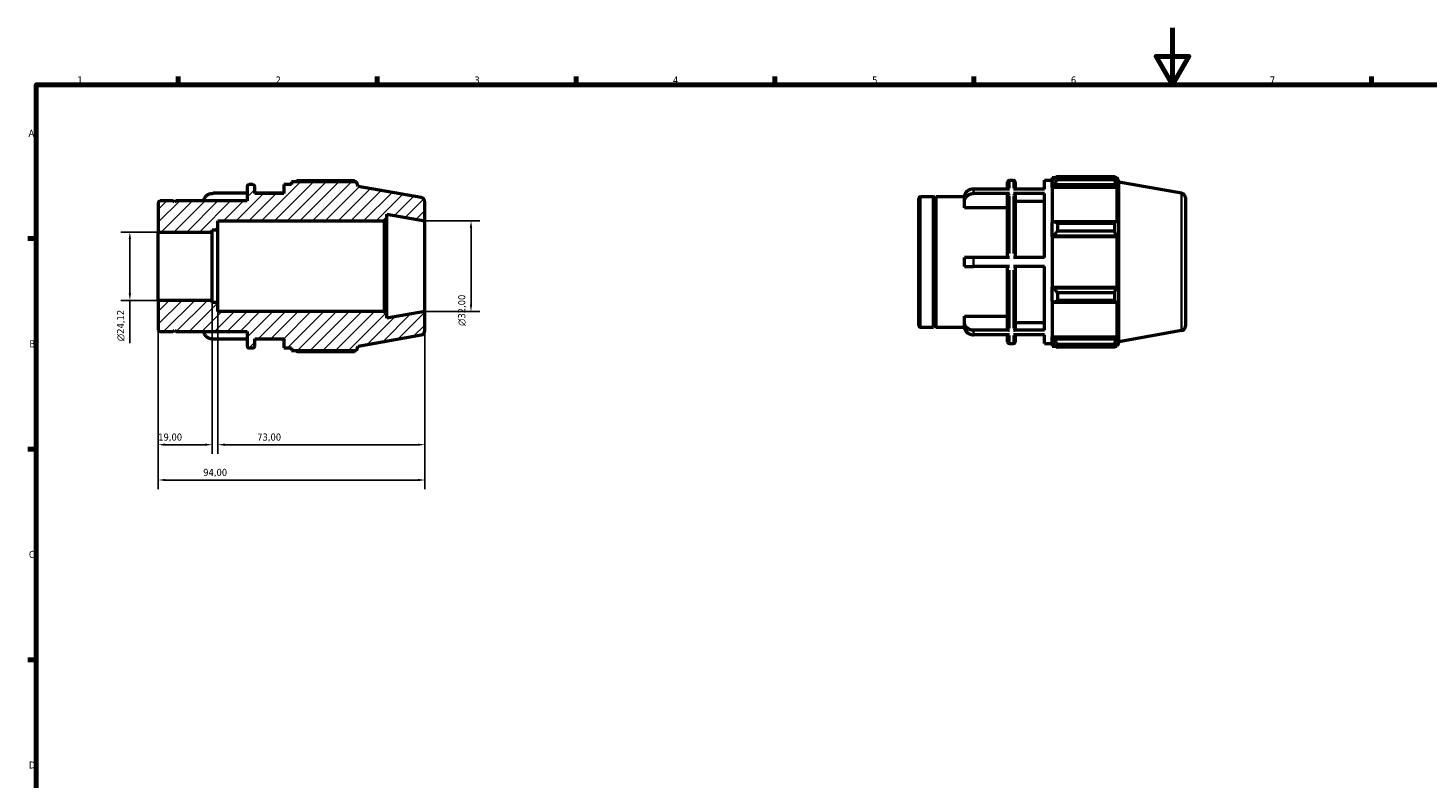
# Model space of a CAD drawing. Header units: millimetres. Extents: x 0 to 931, y 0 to 632.
# Tile 2 of 4: x 17 to 511, y 330 to 594. Entities that reach past the tile are written whole.
import ezdxf

# ---------------------------------------------------------------- set-up
doc = ezdxf.new("R2010")
doc.units = ezdxf.units.MM
for name, color, linetype, lineweight in [('Border (ISO)', 7, 'Continuous', 70), ('Dimension (ISO)', 7, 'Continuous', 25), ('Hatch (ISO)', 7, 'Continuous', 18), ('Visible (ISO)', 7, 'Continuous', 50), ('Visible Narrow (ISO)', 7, 'Continuous', 35)]:
    doc.layers.add(name, color=color, linetype=linetype, lineweight=lineweight)
doc.styles.add('Note Text (ISO)', font='tahoma.ttf')
doc.dimstyles.new('Default (ISO)', dxfattribs={"dimtxt": 2.5, "dimasz": 2.5, "dimexe": 3.175, "dimexo": 0, "dimgap": 0.762, "dimtad": 1, "dimrnd": 1e-08, "dimzin": 0, "dimtxsty": 'Note Text (ISO)', "dimcen": 0.09, "dimdle": 10, "dimclrd": 256, "dimclre": 256, "dimclrt": 232, "dimazin": 0, "dimtfac": 1.40208, "dimtmove": 0, "dimatfit": 3, "dimfxl": 1, "dimtolj": 1, "dimtzin": 0, "dimlwd": -1, "dimlwe": -1, "dimarcsym": 0})

# ---------------------------------------------------------------- blocks, each defined once
blk = doc.blocks.new('Borders Default Border')
at = {"layer": 'Border (ISO)'}
for p, q in [((70.08, 574), (70.08, 576.9)), ((140.17, 574), (140.17, 576.9)), ((210.25, 574), (210.25, 576.9)), ((280.33, 574), (280.33, 576.9)), ((350.42, 574), (350.42, 576.9)), ((490.58, 574), (490.58, 576.9)), ((20, 519.75), (17.1, 519.75)), ((20, 445.5), (17.1, 445.5)), ((20, 371.25), (17.1, 371.25))]:
    blk.add_line(p, q, dxfattribs=at)
at = {"layer": 'Border (ISO)', "flags": 128}
for points in [[(420.5, 594), (420.5, 574), (414.73, 584), (426.27, 584), (420.5, 574)], [(20, 20), (20, 574), (821, 574), (821, 20), (20, 20)]]:
    blk.add_lwpolyline(points, dxfattribs=at)
at = {"layer": 'Border (ISO)', "color": 232, "true_color": 0xca0064, "char_height": 2.5, "attachment_point": 7, "style": 'Note Text (ISO)'}
for s, insert in [('1', (34.48, 574.4)), ('2', (104.37, 574.4)), ('3', (174.43, 574.35)), ('4', (244.42, 574.4)), ('5', (314.64, 574.35)), ('6', (384.66, 574.35)), ('7', (454.77, 574.4)), ('A', (17.29, 555.62)), ('B', (17.59, 481.37)), ('C', (17.43, 407.08)), ('D', (17.43, 332.88))]:
    blk.add_mtext(s, dxfattribs=dict(at, insert=insert))
blk = doc.blocks.new('*D8')
at = {"layer": 'Defpoints', "color": 0, "transparency": 16777216}
for p in [(63, 497.94), (157, 494), (63, 434.62)]:
    blk.add_point(p, dxfattribs=at)
at = {"layer": 'Dimension (ISO)', "transparency": 16777216}
for p, q in [((63, 497.94), (63, 431.44)), ((157, 494), (157, 431.44)), ((154.5, 434.62), (65.5, 434.62))]:
    blk.add_line(p, q, dxfattribs=at)
for points in [[(65.5, 435.04), (65.5, 434.2), (63, 434.62)], [(154.5, 435.04), (154.5, 434.2), (157, 434.62)]]:
    blk.add_solid(points, dxfattribs=at)
at = {"layer": 'Dimension (ISO)', "color": 232, "true_color": 0xca0064, "transparency": 16777216, "insert": (78.85, 438.55), "char_height": 2.5, "attachment_point": 1, "style": 'Note Text (ISO)'}
blk.add_mtext('\\A1;94,00', dxfattribs=at)
blk = doc.blocks.new('*D9')
at = {"layer": 'Defpoints', "color": 0, "transparency": 16777216}
for p in [(84, 497.2), (157, 494), (84, 447.07)]:
    blk.add_point(p, dxfattribs=at)
at = {"layer": 'Dimension (ISO)', "transparency": 16777216}
for p, q in [((84, 497.2), (84, 443.9)), ((157, 494), (157, 443.9)), ((154.5, 447.07), (86.5, 447.07))]:
    blk.add_line(p, q, dxfattribs=at)
for points in [[(86.5, 447.49), (86.5, 446.66), (84, 447.07)], [(154.5, 447.49), (154.5, 446.66), (157, 447.07)]]:
    blk.add_solid(points, dxfattribs=at)
at = {"layer": 'Dimension (ISO)', "color": 232, "true_color": 0xca0064, "transparency": 16777216, "insert": (97.88, 451.01), "char_height": 2.5, "attachment_point": 1, "style": 'Note Text (ISO)'}
blk.add_mtext('\\A1;73,00', dxfattribs=at)
blk = doc.blocks.new('*D10')
at = {"layer": 'Defpoints', "color": 0, "transparency": 16777216}
for p in [(63, 497.94), (82, 497.2), (63, 447.07)]:
    blk.add_point(p, dxfattribs=at)
at = {"layer": 'Dimension (ISO)', "transparency": 16777216}
for p, q in [((63, 497.94), (63, 443.9)), ((82, 497.2), (82, 443.9)), ((79.5, 447.07), (65.5, 447.07))]:
    blk.add_line(p, q, dxfattribs=at)
for points in [[(65.5, 447.49), (65.5, 446.66), (63, 447.07)], [(79.5, 447.49), (79.5, 446.66), (82, 447.07)]]:
    blk.add_solid(points, dxfattribs=at)
at = {"layer": 'Dimension (ISO)', "color": 232, "true_color": 0xca0064, "transparency": 16777216, "insert": (62.98, 451.01), "char_height": 2.5, "attachment_point": 1, "style": 'Note Text (ISO)'}
blk.add_mtext('\\A1;19,00', dxfattribs=at)
blk = doc.blocks.new('*D11')
at = {"layer": 'Defpoints', "color": 0, "transparency": 16777216}
for p in [(157, 526), (157, 494), (173.24, 494)]:
    blk.add_point(p, dxfattribs=at)
at = {"layer": 'Dimension (ISO)', "transparency": 16777216}
for p, q in [((157, 526), (176.41, 526)), ((173.24, 523.5), (173.24, 496.5)), ((157, 494), (176.41, 494))]:
    blk.add_line(p, q, dxfattribs=at)
for points in [[(172.82, 523.5), (173.66, 523.5), (173.24, 526)], [(172.82, 496.5), (173.66, 496.5), (173.24, 494)]]:
    blk.add_solid(points, dxfattribs=at)
at = {"layer": 'Dimension (ISO)', "color": 232, "true_color": 0xca0064, "transparency": 16777216, "insert": (168.71, 488.94), "char_height": 2.5, "attachment_point": 1, "rotation": 90, "style": 'Note Text (ISO)'}
blk.add_mtext('\\A1;\\fAIGDT|b0|i0;\\H2.5000;\\ln\\fTahoma|b0|i0;\\H2.5000;32,00', dxfattribs=at)
blk = doc.blocks.new('*D12')
at = {"layer": 'Defpoints', "color": 0, "transparency": 16777216}
for p in [(63, 522.06), (53, 497.94), (63, 497.94)]:
    blk.add_point(p, dxfattribs=at)
at = {"layer": 'Dimension (ISO)', "transparency": 16777216}
for p, q in [((63, 522.06), (49.83, 522.06)), ((53, 519.56), (53, 500.44)), ((63, 497.94), (49.83, 497.94)), ((53, 497.94), (53, 482.82))]:
    blk.add_line(p, q, dxfattribs=at)
for points in [[(52.58, 519.56), (53.42, 519.56), (53, 522.06)], [(52.58, 500.44), (53.42, 500.44), (53, 497.94)]]:
    blk.add_solid(points, dxfattribs=at)
at = {"layer": 'Dimension (ISO)', "color": 232, "true_color": 0xca0064, "transparency": 16777216, "insert": (48.48, 483.58), "char_height": 2.5, "attachment_point": 1, "rotation": 90, "style": 'Note Text (ISO)'}
blk.add_mtext('\\A1;\\fAIGDT|b0|i0;\\H2.5000;\\ln\\fTahoma|b0|i0;\\H2.5000;24,12', dxfattribs=at)

msp = doc.modelspace()

# ---------------------------------------------------------------- hatches: boundary and pattern name
at = {"layer": 'Hatch (ISO)'}
h = msp.add_hatch(dxfattribs=at)
h.set_pattern_fill('ANSI31', color=256, scale=25.4, style=0)
h.set_pattern_definition([(45, (0, 0), (-2.245064, 2.245064), [])])
edge = h.paths.add_edge_path()
edge.add_ellipse((155.4, 487.343), major_axis=(0.278, -1.576), ratio=1, start_angle=0, end_angle=80)
edge.add_line((157, 487.343), (157, 494))
edge.add_line((157, 494), (143.571, 491.632))
edge.add_line((143.571, 491.632), (143.571, 493.04))
edge.add_line((143.571, 493.04), (142.611, 494))
edge.add_line((142.611, 494), (84, 494))
edge.add_line((84, 494), (84, 497.2))
edge.add_line((84, 497.2), (82, 497.2))
edge.add_line((82, 497.2), (82, 497.942))
edge.add_line((82, 497.942), (63, 497.942))
edge.add_line((63, 497.942), (63, 487.6))
edge.add_ellipse((63.64, 487.6), major_axis=(-0.64, 0), ratio=1, start_angle=0, end_angle=90)
edge.add_line((63.64, 486.96), (68.2, 486.96))
edge.add_line((68.2, 486.96), (68.7, 487.46))
edge.add_line((68.7, 487.46), (69.2, 486.96))
edge.add_line((69.2, 486.96), (94.333, 486.96))
edge.add_line((94.333, 486.96), (94.333, 481.84))
edge.add_ellipse((94.973, 481.84), major_axis=(-0.64, 0), ratio=1, start_angle=0, end_angle=90)
edge.add_line((94.973, 481.2), (96.379, 481.2))
edge.add_ellipse((96.379, 481.84), major_axis=(0, -0.64), ratio=1, start_angle=0, end_angle=90)
edge.add_line((97.019, 481.84), (97.019, 484.4))
edge.add_line((97.019, 484.4), (107.314, 484.4))
edge.add_line((107.314, 484.4), (107.314, 481.2))
edge.add_line((107.314, 481.2), (110, 481.2))
edge.add_line((110, 481.2), (110, 480.24))
edge.add_line((110, 480.24), (132.912, 480.24))
edge.add_line((132.912, 480.24), (133.5, 481.856))
edge.add_line((133.5, 481.856), (155.678, 485.767))
edge = h.paths.add_edge_path()
edge.add_ellipse((155.4, 532.657), major_axis=(1.6, 0), ratio=1, start_angle=0, end_angle=80)
edge.add_line((155.678, 534.233), (133.5, 538.144))
edge.add_line((133.5, 538.144), (132.912, 539.76))
edge.add_line((132.912, 539.76), (110, 539.76))
edge.add_line((110, 539.76), (110, 538.8))
edge.add_line((110, 538.8), (107.314, 538.8))
edge.add_line((107.314, 538.8), (107.314, 535.6))
edge.add_line((107.314, 535.6), (97.019, 535.6))
edge.add_line((97.019, 535.6), (97.019, 538.16))
edge.add_ellipse((96.379, 538.16), major_axis=(0.64, 0), ratio=1, start_angle=0, end_angle=90)
edge.add_line((96.379, 538.8), (94.973, 538.8))
edge.add_ellipse((94.973, 538.16), major_axis=(0, 0.64), ratio=1, start_angle=0, end_angle=90)
edge.add_line((94.333, 538.16), (94.333, 533.04))
edge.add_line((94.333, 533.04), (69.2, 533.04))
edge.add_line((69.2, 533.04), (68.7, 532.54))
edge.add_line((68.7, 532.54), (68.2, 533.04))
edge.add_line((68.2, 533.04), (63.64, 533.04))
edge.add_ellipse((63.64, 532.4), major_axis=(0, 0.64), ratio=1, start_angle=0, end_angle=90)
edge.add_line((63, 532.4), (63, 522.058))
edge.add_line((63, 522.058), (82, 522.058))
edge.add_line((82, 522.058), (82, 522.8))
edge.add_line((82, 522.8), (84, 522.8))
edge.add_line((84, 522.8), (84, 526))
edge.add_line((84, 526), (142.611, 526))
edge.add_line((142.611, 526), (143.571, 526.96))
edge.add_line((143.571, 526.96), (143.571, 528.368))
edge.add_line((143.571, 528.368), (157, 526))
edge.add_line((157, 526), (157, 532.657))

# ---------------------------------------------------------------- linework, layer by layer
at = {"layer": 'Visible (ISO)'}
for p, q in [((94.333, 538.16), (94.333, 533.04)), ((96.379, 538.8), (94.973, 538.8)), ((97.019, 535.6), (97.019, 538.16)), ((110, 538.8), (107.314, 538.8)), ((107.314, 538.8), (107.314, 535.6)), ((132.912, 539.76), (110, 539.76)), ((110, 539.76), (110, 538.8)), ((132.096, 540.11), (111.92, 540.11)), ((133.5, 538.144), (132.912, 539.76)), ((155.678, 534.233), (133.5, 538.144)), ((362.365, 537.223), (362.365, 539.68)), ((363.005, 540.32), (364.41, 540.32)), ((365.05, 539.68), (365.05, 537.223)), ((375.346, 537.223), (375.346, 540.32)), ((375.346, 540.32), (378.031, 540.32)), ((378.031, 541.28), (378.031, 540.208)), ((378.031, 541.28), (379.394, 541.28)), ((378.671, 540.818), (378.031, 540.208)), ((378.031, 538.201), (378.031, 540.208)), ((378.031, 538.201), (378.671, 538.769)), ((378.031, 537.917), (378.031, 538.201)), ((378.031, 537.917), (378.031, 525.409)), ((378.031, 537.917), (400.943, 537.917)), ((378.671, 538.769), (400.594, 538.769)), ((379.951, 541.629), (379.951, 540.472)), ((379.951, 541.629), (400.128, 541.629)), ((400.128, 540.472), (379.951, 540.472)), ((400.128, 540.472), (400.128, 541.629)), ((400.331, 541.28), (400.943, 541.28)), ((400.943, 539.902), (400.594, 540.818)), ((400.594, 538.769), (400.943, 537.917)), ((401.531, 539.663), (400.943, 541.28)), ((400.943, 539.902), (400.943, 541.28)), ((400.943, 525.261), (400.943, 537.917)), ((401.531, 483.376), (401.531, 539.663)), ((423.709, 535.753), (401.531, 539.663)), ((68.2, 533.04), (63.64, 533.04)), ((68.7, 532.54), (68.2, 533.04)), ((69.2, 533.04), (68.7, 532.54)), ((94.333, 533.04), (69.2, 533.04)), ((94.333, 535.703), (82.314, 535.703)), ((107.314, 535.703), (97.019, 535.703)), ((107.314, 535.6), (97.019, 535.6)), ((331.031, 489.12), (331.031, 533.92)), ((331.671, 534.56), (336.231, 534.56)), ((336.231, 488.48), (336.231, 534.56)), ((336.731, 534.06), (336.231, 534.56)), ((336.731, 534.06), (337.231, 534.56)), ((336.731, 488.98), (336.731, 534.06)), ((337.231, 488.48), (337.231, 534.56)), ((337.231, 534.56), (347.148, 534.56)), ((347.146, 532.847), (347.146, 534.447)), ((363.005, 537.223), (350.346, 537.223)), ((363.005, 535.623), (350.346, 535.623)), ((362.365, 513.12), (362.365, 535.068)), ((375.346, 537.223), (364.41, 537.223)), ((375.346, 535.623), (364.41, 535.623)), ((365.05, 535.068), (365.05, 513.12)), ((375.346, 513.12), (375.346, 535.623)), ((425.031, 534.177), (425.031, 488.862)), ((63, 532.4), (63, 522.058)), ((143.571, 526.96), (143.571, 528.368)), ((143.571, 528.368), (157, 526)), ((157, 526), (157, 532.657)), ((347.146, 530.625), (347.146, 532.847)), ((362.365, 530.625), (347.146, 530.625)), ((375.346, 532.847), (365.05, 532.847)), ((84, 522.8), (84, 526)), ((84, 526), (142.611, 526)), ((142.611, 526), (143.571, 526.96)), ((142.611, 526), (142.611, 494)), ((143.571, 493.04), (143.571, 526.96)), ((157, 494), (157, 526)), ((378.671, 525.705), (378.031, 525.409)), ((378.031, 520.565), (378.031, 525.409)), ((400.594, 525.705), (378.671, 525.705)), ((379.951, 525.149), (379.951, 522.355)), ((379.951, 525.149), (400.128, 525.149)), ((400.128, 522.355), (400.128, 525.149)), ((400.943, 525.261), (400.594, 525.705)), ((63, 522.058), (82, 522.058)), ((63, 497.942), (63, 522.058)), ((82, 522.058), (82, 522.8)), ((82, 522.8), (84, 522.8)), ((82, 497.942), (82, 522.058)), ((84, 497.2), (84, 522.8)), ((378.031, 520.565), (378.671, 520.757)), ((378.031, 520.469), (378.031, 520.565)), ((378.031, 520.469), (378.031, 502.571)), ((378.031, 520.469), (400.943, 520.469)), ((378.671, 520.757), (400.594, 520.757)), ((400.128, 522.355), (379.951, 522.355)), ((400.594, 520.757), (400.943, 520.469)), ((400.943, 502.571), (400.943, 520.469)), ((347.146, 509.92), (347.146, 513.12)), ((363.005, 513.12), (350.346, 513.12)), ((363.005, 509.92), (350.346, 509.92)), ((362.365, 487.972), (362.365, 509.92)), ((375.346, 513.12), (364.41, 513.12)), ((375.346, 509.92), (364.41, 509.92)), ((365.05, 509.92), (365.05, 487.972)), ((375.346, 487.417), (375.346, 509.92)), ((378.031, 502.475), (378.031, 502.571)), ((378.031, 502.571), (400.943, 502.571)), ((378.031, 497.63), (378.031, 502.475)), ((378.671, 502.282), (378.031, 502.475)), ((400.594, 502.282), (378.671, 502.282)), ((379.951, 500.684), (379.951, 497.891)), ((379.951, 500.684), (400.128, 500.684)), ((400.128, 497.891), (400.128, 500.684)), ((400.943, 502.571), (400.594, 502.282)), ((82, 497.942), (63, 497.942)), ((63, 497.942), (63, 487.6)), ((82, 497.2), (82, 497.942)), ((84, 497.2), (82, 497.2)), ((84, 494), (84, 497.2)), ((142.611, 494), (84, 494)), ((143.571, 493.04), (142.611, 494)), ((157, 494), (143.571, 491.632)), ((157, 487.343), (157, 494)), ((378.031, 497.63), (378.671, 497.335)), ((378.031, 497.63), (378.031, 485.122)), ((378.671, 497.335), (400.594, 497.335)), ((400.128, 497.891), (379.951, 497.891)), ((400.594, 497.335), (400.943, 497.778)), ((400.943, 485.122), (400.943, 497.778)), ((143.571, 491.632), (143.571, 493.04)), ((336.731, 488.98), (336.231, 488.48)), ((336.731, 488.98), (337.231, 488.48)), ((347.146, 490.193), (347.146, 492.415)), ((347.146, 492.415), (362.365, 492.415)), ((347.146, 488.593), (347.146, 490.193)), ((365.05, 490.193), (375.346, 490.193)), ((63.64, 486.96), (68.2, 486.96)), ((68.2, 486.96), (68.7, 487.46)), ((68.7, 487.46), (69.2, 486.96)), ((69.2, 486.96), (94.333, 486.96)), ((94.333, 484.297), (82.314, 484.297)), ((94.333, 486.96), (94.333, 481.84)), ((97.019, 481.84), (97.019, 484.4)), ((97.019, 484.4), (107.314, 484.4)), ((107.314, 484.297), (97.019, 484.297)), ((107.314, 484.4), (107.314, 481.2)), ((133.5, 481.856), (155.678, 485.767)), ((331.671, 488.48), (336.231, 488.48)), ((337.231, 488.48), (347.148, 488.48)), ((363.005, 487.417), (350.346, 487.417)), ((363.005, 485.817), (350.346, 485.817)), ((362.365, 483.36), (362.365, 485.817)), ((375.346, 487.417), (364.41, 487.417)), ((375.346, 485.817), (364.41, 485.817)), ((365.05, 485.817), (365.05, 483.36)), ((375.346, 482.72), (375.346, 485.817)), ((378.031, 484.838), (378.031, 485.122)), ((378.031, 485.122), (400.943, 485.122)), ((378.031, 482.832), (378.031, 484.838)), ((378.671, 484.271), (378.031, 484.838)), ((400.594, 484.271), (378.671, 484.271)), ((400.943, 485.122), (400.594, 484.271)), ((423.709, 487.287), (401.531, 483.376)), ((94.973, 481.2), (96.379, 481.2)), ((107.314, 481.2), (110, 481.2)), ((110, 481.2), (110, 480.24)), ((110, 480.24), (132.912, 480.24)), ((111.92, 479.89), (132.096, 479.89)), ((132.912, 480.24), (133.5, 481.856)), ((363.005, 482.72), (364.41, 482.72)), ((375.346, 482.72), (378.031, 482.72)), ((378.031, 482.832), (378.671, 482.222)), ((378.031, 482.832), (378.031, 481.76)), ((378.031, 481.76), (379.394, 481.76)), ((379.951, 482.567), (379.951, 481.41)), ((379.951, 482.567), (400.128, 482.567)), ((400.128, 481.41), (379.951, 481.41)), ((400.128, 481.41), (400.128, 482.567)), ((400.331, 481.76), (400.943, 481.76)), ((400.594, 482.222), (400.943, 483.137)), ((401.531, 483.376), (400.943, 481.76)), ((400.943, 481.76), (400.943, 483.137))]:
    msp.add_line(p, q, dxfattribs=at)
for centre, radius, start, end in [((94.973, 538.16), 0.64, 90, 180), ((96.379, 538.16), 0.64, 0, 90), ((363.005, 539.68), 0.64, 90, 180), ((364.41, 539.68), 0.64, 0, 90), ((63.64, 532.4), 0.64, 90, 180), ((155.4, 532.657), 1.6, 0, 80), ((331.671, 533.92), 0.64, 90, 180), ((423.431, 534.177), 1.6, 0, 80), ((331.671, 489.12), 0.64, 180, 270), ((423.431, 488.862), 1.6, 280, 0), ((63.64, 487.6), 0.64, 180, 270), ((155.4, 487.343), 1.6, 280, 0), ((94.973, 481.84), 0.64, 180, 270), ((96.379, 481.84), 0.64, 270, 0), ((363.005, 483.36), 0.64, 180, 270), ((364.41, 483.36), 0.64, 270, 0)]:
    msp.add_arc(centre, radius, start, end, dxfattribs=at)
for points, weights in [([(111.362, 539.76), (111.636, 539.933), (111.92, 540.11)], [1.009797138, 1.01150518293, 1.01306600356]), ([(132.299, 539.76), (132.2, 539.933), (132.096, 540.11)], [1.00100217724, 1.00057508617, 1]), ([(379.951, 541.629), (379.286, 541.215), (378.671, 540.818)], [1.01306600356, 1.00940983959, 1.00494583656]), ([(378.671, 538.769), (379.286, 539.603), (379.951, 540.472)], [1.00494583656, 1.00940983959, 1.01306600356]), ([(400.128, 541.629), (400.37, 541.215), (400.594, 540.818)], [1, 1.00135096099, 1.00188521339]), ([(400.594, 538.769), (400.37, 539.603), (400.128, 540.472)], [1.00188521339, 1.00135096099, 1]), ([(379.951, 525.149), (379.286, 525.432), (378.671, 525.705)], [1.01306600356, 1.00940983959, 1.00494583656]), ([(400.128, 525.149), (400.37, 525.432), (400.594, 525.705)], [1, 1.00135096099, 1.00188521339]), ([(378.671, 520.757), (379.286, 521.54), (379.951, 522.355)], [1.00494583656, 1.00940983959, 1.01306600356]), ([(400.594, 520.757), (400.37, 521.54), (400.128, 522.355)], [1.00188521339, 1.00135096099, 1]), ([(379.951, 500.684), (379.286, 501.5), (378.671, 502.282)], [1.01306600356, 1.00940983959, 1.00494583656]), ([(400.128, 500.684), (400.37, 501.5), (400.594, 502.282)], [1, 1.00135096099, 1.00188521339]), ([(378.671, 497.335), (379.286, 497.607), (379.951, 497.891)], [1.00494583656, 1.00940983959, 1.01306600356]), ([(400.594, 497.335), (400.37, 497.607), (400.128, 497.891)], [1.00188521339, 1.00135096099, 1]), ([(379.951, 482.567), (379.286, 483.436), (378.671, 484.271)], [1.01306600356, 1.00940983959, 1.00494583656]), ([(400.128, 482.567), (400.37, 483.436), (400.594, 484.271)], [1, 1.00135096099, 1.00188521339]), ([(111.92, 479.89), (111.636, 480.067), (111.362, 480.24)], [1.01306600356, 1.01150518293, 1.009797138]), ([(132.096, 479.89), (132.2, 480.067), (132.299, 480.24)], [1, 1.00057508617, 1.00100217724]), ([(378.671, 482.222), (379.286, 481.824), (379.951, 481.41)], [1.00494583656, 1.00940983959, 1.01306600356]), ([(400.594, 482.222), (400.37, 481.824), (400.128, 481.41)], [1.00188521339, 1.00135096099, 1])]:
    msp.add_rational_spline(points, weights, degree=2, dxfattribs=at)
for points, knots in [([(79.117, 533.04), (79.135, 533.356), (79.223, 533.708), (79.509, 534.307), (79.773, 534.648), (80.332, 535.133), (80.726, 535.361), (81.455, 535.623), (81.92, 535.703), (82.314, 535.703)], [-0.46149544, -0.46149544, -0.46149544, -0.46149544, -0.3555579, -0.3555579, -0.23692182, -0.23692182, -0.11841402, -0.11841402, 0, 0, 0, 0]), ([(350.346, 537.223), (349.951, 537.223), (349.486, 537.143), (348.757, 536.881), (348.363, 536.653), (347.804, 536.168), (347.541, 535.826), (347.238, 535.193), (347.146, 534.79), (347.146, 534.447)], [0, 0, 0, 0, 0.11841402, 0.11841402, 0.23692182, 0.23692182, 0.3555579, 0.3555579, 0.47432778, 0.47432778, 0.47432778, 0.47432778]), ([(347.146, 532.847), (347.146, 533.19), (347.238, 533.593), (347.541, 534.226), (347.804, 534.568), (348.363, 535.053), (348.757, 535.281), (349.486, 535.543), (349.951, 535.623), (350.346, 535.623)], [-0.47432778, -0.47432778, -0.47432778, -0.47432778, -0.3555579, -0.3555579, -0.23692182, -0.23692182, -0.11841402, -0.11841402, 0, 0, 0, 0]), ([(363.005, 535.623), (362.926, 535.623), (362.833, 535.607), (362.687, 535.554), (362.608, 535.509), (362.496, 535.412), (362.444, 535.344), (362.383, 535.217), (362.365, 535.136), (362.365, 535.068)], [0, 0, 0, 0, 0.023683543, 0.023683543, 0.047385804, 0.047385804, 0.071111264, 0.071111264, 0.094856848, 0.094856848, 0.094856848, 0.094856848]), ([(365.05, 535.068), (365.05, 535.136), (365.032, 535.217), (364.971, 535.344), (364.919, 535.412), (364.807, 535.509), (364.728, 535.554), (364.582, 535.607), (364.489, 535.623), (364.41, 535.623)], [-0.094856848, -0.094856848, -0.094856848, -0.094856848, -0.071111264, -0.071111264, -0.047385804, -0.047385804, -0.023683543, -0.023683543, 0, 0, 0, 0]), ([(350.346, 513.12), (349.951, 513.12), (349.486, 513.12), (348.757, 513.12), (348.363, 513.12), (347.804, 513.12), (347.541, 513.12), (347.238, 513.12), (347.146, 513.12), (347.146, 513.12)], [0, 0, 0, 0, 0.11841402, 0.11841402, 0.23692182, 0.23692182, 0.3555579, 0.3555579, 0.47432778, 0.47432778, 0.47432778, 0.47432778]), ([(347.146, 509.92), (347.146, 509.92), (347.238, 509.92), (347.541, 509.92), (347.804, 509.92), (348.363, 509.92), (348.757, 509.92), (349.486, 509.92), (349.951, 509.92), (350.346, 509.92)], [-0.47432778, -0.47432778, -0.47432778, -0.47432778, -0.3555579, -0.3555579, -0.23692182, -0.23692182, -0.11841402, -0.11841402, 0, 0, 0, 0]), ([(350.346, 487.417), (349.951, 487.417), (349.486, 487.497), (348.757, 487.759), (348.363, 487.987), (347.804, 488.471), (347.541, 488.813), (347.238, 489.446), (347.146, 489.85), (347.146, 490.193)], [0, 0, 0, 0, 0.11841402, 0.11841402, 0.23692182, 0.23692182, 0.3555579, 0.3555579, 0.47432778, 0.47432778, 0.47432778, 0.47432778]), ([(347.146, 488.593), (347.146, 488.25), (347.238, 487.846), (347.541, 487.213), (347.804, 486.871), (348.363, 486.387), (348.757, 486.159), (349.486, 485.897), (349.951, 485.817), (350.346, 485.817)], [-0.47432778, -0.47432778, -0.47432778, -0.47432778, -0.3555579, -0.3555579, -0.23692182, -0.23692182, -0.11841402, -0.11841402, 0, 0, 0, 0]), ([(82.314, 484.297), (81.92, 484.297), (81.455, 484.377), (80.726, 484.639), (80.332, 484.867), (79.773, 485.352), (79.509, 485.693), (79.223, 486.292), (79.135, 486.644), (79.117, 486.96)], [0, 0, 0, 0, 0.11841402, 0.11841402, 0.23692182, 0.23692182, 0.3555579, 0.3555579, 0.46149544, 0.46149544, 0.46149544, 0.46149544]), ([(362.365, 487.972), (362.365, 487.903), (362.383, 487.823), (362.444, 487.696), (362.496, 487.628), (362.608, 487.531), (362.687, 487.485), (362.833, 487.433), (362.926, 487.417), (363.005, 487.417)], [-0.094856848, -0.094856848, -0.094856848, -0.094856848, -0.071111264, -0.071111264, -0.047385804, -0.047385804, -0.023683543, -0.023683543, 0, 0, 0, 0]), ([(364.41, 487.417), (364.489, 487.417), (364.582, 487.433), (364.728, 487.485), (364.807, 487.531), (364.919, 487.628), (364.971, 487.696), (365.032, 487.823), (365.05, 487.903), (365.05, 487.972)], [0, 0, 0, 0, 0.023683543, 0.023683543, 0.047385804, 0.047385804, 0.071111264, 0.071111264, 0.094856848, 0.094856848, 0.094856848, 0.094856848])]:
    msp.add_open_spline(points, degree=3, knots=knots, dxfattribs=at)
at = {"layer": 'Visible Narrow (ISO)'}
for p, q in [((363.005, 540.312), (363.005, 537.52)), ((364.41, 537.52), (364.41, 540.312)), ((331.671, 534.276), (331.671, 488.763)), ((350.346, 537.15), (350.346, 535.71)), ((363.005, 534.859), (363.005, 514.463)), ((364.41, 514.463), (364.41, 534.859)), ((423.709, 487.585), (423.709, 535.455)), ((350.346, 512.96), (350.346, 510.08)), ((363.005, 508.576), (363.005, 488.181)), ((364.41, 488.181), (364.41, 508.576)), ((350.346, 487.33), (350.346, 485.889)), ((363.005, 485.52), (363.005, 482.728)), ((364.41, 482.728), (364.41, 485.52))]:
    msp.add_line(p, q, dxfattribs=at)

# ---------------------------------------------------------------- block references
msp.add_blockref('Borders Default Border', (0, 0))

# ---------------------------------------------------------------- dimensions: what is measured, and where the dimension line sits
at = {"layer": 'Dimension (ISO)'}
for base, p1, p2, override, picture, middle in [((173.238, 494), (157, 526), (157, 494), {"dimdec": 2, "dimtp": 0, "dimtm": 0, "dimtdec": 2, "dimtofl": 0, "dimatfit": 1}, '*D11', (173.238, 494.5)), ((53, 497.942), (63, 522.058), (63, 497.942), {"dimdec": 2, "dimtp": 0, "dimtm": 0, "dimtdec": 2, "dimtofl": 0, "dimatfit": 2}, '*D12', (53, 489.13))]:
    dim = msp.add_linear_dim(base=base, p1=p1, p2=p2, angle=90, text='\\fAIGDT|b0|i0;\\H2.5000;\\ln\\fTahoma|b0|i0;\\H2.5000;<>', dimstyle='Default (ISO)', override=override, dxfattribs=at)
    dim.commit()
    dim.dimension.update_dxf_attribs({"geometry": picture, "text_midpoint": middle, "dimtype": 160})
for base, p1, p2, picture, middle in [((63, 447.075), (82, 497.2), (63, 497.942), '*D10', (67, 447.075)), ((63, 434.619), (157, 494), (63, 497.942), '*D8', (83, 434.619)), ((84, 447.075), (157, 494), (84, 497.2), '*D9', (102, 447.075))]:
    dim = msp.add_linear_dim(base=base, p1=p1, p2=p2, angle=180, dimstyle='Default (ISO)', override={"dimdec": 2, "dimtp": 0, "dimtm": 0, "dimtdec": 2, "dimtofl": 0, "dimatfit": 1}, dxfattribs=at)
    dim.commit()
    dim.dimension.update_dxf_attribs({"geometry": picture, "text_midpoint": middle, "dimtype": 160})

doc.saveas('drawing.dxf')
